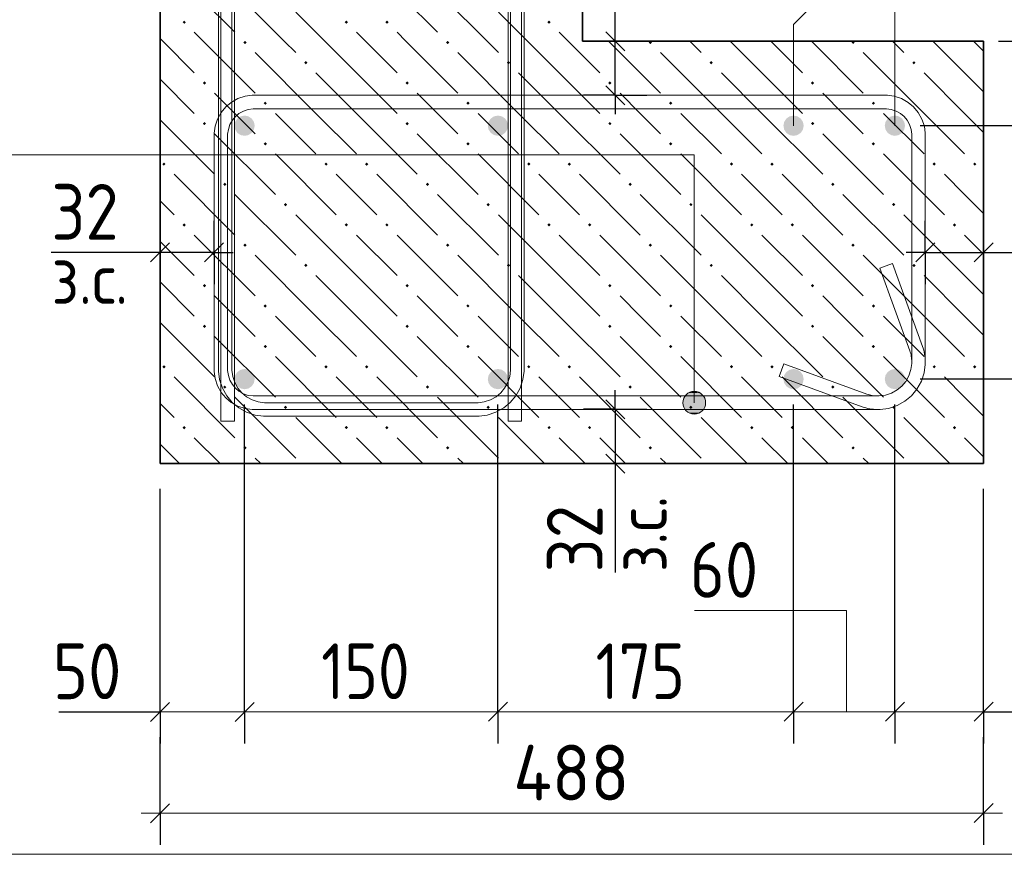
# Model space of a CAD drawing. Header units: millimetres. Extents: x 0 to 42000, y 0 to 29700.
# Tile 3 of 21: x 5342 to 9228, y 6000 to 9294. Entities that reach past the tile are written whole.
import ezdxf

# ---------------------------------------------------------------- set-up
doc = ezdxf.new("R2010")
doc.units = ezdxf.units.MM
doc.linetypes.add('______5', pattern=[1100, 800, -100, 100, -100])
for name, color, linetype, lineweight in [('Standard', 7, 'Continuous', 25), ('ЖБ Стена верхний уровень', 7, 'Continuous', 35), ('Позиционная метка линия выноска', 7, 'Continuous', 13), ('Примечания', 7, 'Continuous', 13), ('Размерная линия_ общее', 7, 'Continuous', 13), ('Стена обрамление П-обр.', 7, 'Continuous', 35), ('Стена фоновая арматура У1', 7, 'Continuous', 18), ('Стена фоновая арматура Х1', 7, 'Continuous', 35)]:
    doc.layers.add(name, color=color, linetype=linetype, lineweight=lineweight)
doc.layers.add('Оси', color=7, linetype='______5')
doc.layers.add('Размерная выноска', color=7, linetype='Continuous')
doc.layers.add('Стена Хомут', color=7, linetype='Continuous', lineweight=25, true_color=0x6e3c1e)
doc.styles.add('ISOCPEUR', font='txt')

msp = doc.modelspace()

# ---------------------------------------------------------------- hatches: boundary and pattern name
at = {"linetype": 'Continuous', "lineweight": 13, "transparency": 33554687}
for points in [[(8836.6, 8875.3), (8833.5, 8890.6), (8824.9, 8903.6), (8811.9, 8912.3), (8796.6, 8915.3), (8781.3, 8912.3), (8768.3, 8903.6), (8759.6, 8890.6), (8756.6, 8875.3), (8759.6, 8860), (8768.3, 8847), (8781.3, 8838.4), (8796.6, 8835.3), (8811.9, 8838.4), (8824.9, 8847), (8833.5, 8860)], [(8836.6, 7875.4), (8833.5, 7890.7), (8824.9, 7903.7), (8811.9, 7912.3), (8796.6, 7915.4), (8781.3, 7912.3), (8768.3, 7903.7), (8759.6, 7890.7), (8756.6, 7875.4), (8759.6, 7860.1), (8768.3, 7847.1), (8781.3, 7838.4), (8796.6, 7835.4), (8811.9, 7838.4), (8824.9, 7847.1), (8833.5, 7860.1)]]:
    msp.add_hatch(color=7, dxfattribs=at).paths.add_polyline_path(points)
at = {"layer": 'ЖБ Стена верхний уровень', "linetype": 'Continuous', "lineweight": 18, "transparency": 33554687}
for points in [[(5985.2, 9283.9), (5991.7, 9290.4), (5998.2, 9283.9), (5991.7, 9277.4)], [(6625.2, 9283.9), (6631.7, 9290.4), (6638.2, 9283.9), (6631.7, 9277.4)], [(6785.2, 9283.9), (6791.7, 9290.4), (6798.2, 9283.9), (6791.7, 9277.4)], [(7425.2, 9283.9), (7431.7, 9290.4), (7438.2, 9283.9), (7431.7, 9277.4)], [(6230, 9208.7), (6231.7, 9210.4), (6233.4, 9208.7)], [(7030, 9208.7), (7031.7, 9210.4), (7033.4, 9208.7)], [(6225.2, 9203.9), (6230, 9208.7), (6233.4, 9208.7), (6238.2, 9203.9), (6231.7, 9197.4)], [(7025.2, 9203.9), (7030, 9208.7), (7033.4, 9208.7), (7038.2, 9203.9), (7031.7, 9197.4)], [(7825.2, 9203.9), (7830, 9208.7), (7833.4, 9208.7), (7838.2, 9203.9), (7831.7, 9197.4)], [(8625.2, 9203.9), (8630, 9208.7), (8633.4, 9208.7), (8638.2, 9203.9), (8631.7, 9197.4)], [(6465.2, 9123.9), (6471.7, 9130.4), (6478.2, 9123.9), (6471.7, 9117.4)], [(7265.2, 9123.9), (7271.7, 9130.4), (7278.2, 9123.9), (7271.7, 9117.4)], [(8065.2, 9123.9), (8071.7, 9130.4), (8078.2, 9123.9), (8071.7, 9117.4)], [(8865.2, 9123.9), (8871.7, 9130.4), (8878.2, 9123.9), (8871.7, 9117.4)], [(6065.2, 9043.9), (6071.7, 9050.4), (6078.2, 9043.9), (6071.7, 9037.4)], [(6865.2, 9043.9), (6871.7, 9050.4), (6878.2, 9043.9), (6871.7, 9037.4)], [(7665.2, 9043.9), (7671.7, 9050.4), (7678.2, 9043.9), (7671.7, 9037.4)], [(8465.2, 9043.9), (8471.7, 9050.4), (8478.2, 9043.9), (8471.7, 9037.4)], [(6305.2, 8963.9), (6311.7, 8970.4), (6318.2, 8963.9), (6311.7, 8957.4)], [(7105.2, 8963.9), (7111.7, 8970.4), (7118.2, 8963.9), (7111.7, 8957.4)], [(7905.2, 8963.9), (7911.7, 8970.4), (7918.2, 8963.9), (7911.7, 8957.4)], [(8705.2, 8963.9), (8711.7, 8970.4), (8718.2, 8963.9), (8711.7, 8957.4)], [(6065.2, 8883.9), (6071.7, 8890.4), (6078.2, 8883.9), (6071.7, 8877.4)], [(6865.2, 8883.9), (6871.7, 8890.4), (6878.2, 8883.9), (6871.7, 8877.4)], [(7665.2, 8883.9), (7671.7, 8890.4), (7678.2, 8883.9), (7671.7, 8877.4)], [(8465.2, 8883.9), (8471.7, 8890.4), (8478.2, 8883.9), (8471.7, 8877.4)], [(6305.2, 8803.9), (6311.7, 8810.4), (6318.2, 8803.9), (6311.7, 8797.4)], [(7105.2, 8803.9), (7111.7, 8810.4), (7118.2, 8803.9), (7111.7, 8797.4)], [(7905.2, 8803.9), (7911.7, 8810.4), (7918.2, 8803.9), (7911.7, 8797.4)], [(8705.2, 8803.9), (8711.7, 8810.4), (8718.2, 8803.9), (8711.7, 8797.4)], [(5905.2, 8723.9), (5911.7, 8730.4), (5918.2, 8723.9), (5911.7, 8717.4)], [(6545.2, 8723.9), (6551.7, 8730.4), (6558.2, 8723.9), (6551.7, 8717.4)], [(6705.2, 8723.9), (6711.7, 8730.4), (6718.2, 8723.9), (6711.7, 8717.4)], [(7345.2, 8723.9), (7351.7, 8730.4), (7358.2, 8723.9), (7351.7, 8717.4)], [(7505.2, 8723.9), (7511.7, 8730.4), (7518.2, 8723.9), (7511.7, 8717.4)], [(8145.2, 8723.9), (8151.7, 8730.4), (8158.2, 8723.9), (8151.7, 8717.4)], [(8305.2, 8723.9), (8311.7, 8730.4), (8318.2, 8723.9), (8311.7, 8717.4)], [(8945.2, 8723.9), (8951.7, 8730.4), (8958.2, 8723.9), (8951.7, 8717.4)], [(9105.2, 8723.9), (9111.7, 8730.4), (9118.2, 8723.9), (9111.7, 8717.4)], [(6145.2, 8643.9), (6151.7, 8650.4), (6158.2, 8643.9), (6151.7, 8637.4)], [(6945.2, 8643.9), (6951.7, 8650.4), (6958.2, 8643.9), (6951.7, 8637.4)], [(7745.2, 8643.9), (7751.7, 8650.4), (7758.2, 8643.9), (7751.7, 8637.4)], [(8545.2, 8643.9), (8551.7, 8650.4), (8558.2, 8643.9), (8551.7, 8637.4)], [(6385.2, 8563.9), (6391.7, 8570.4), (6398.2, 8563.9), (6391.7, 8557.4)], [(7185.2, 8563.9), (7191.7, 8570.4), (7198.2, 8563.9), (7191.7, 8557.4)], [(7985.2, 8563.9), (7991.7, 8570.4), (7998.2, 8563.9), (7991.7, 8557.4)], [(8785.2, 8563.9), (8791.7, 8570.4), (8798.2, 8563.9), (8791.7, 8557.4)], [(5985.2, 8483.9), (5991.7, 8490.4), (5998.2, 8483.9), (5991.7, 8477.4)], [(6625.2, 8483.9), (6631.7, 8490.4), (6638.2, 8483.9), (6631.7, 8477.4)], [(6785.2, 8483.9), (6791.7, 8490.4), (6798.2, 8483.9), (6791.7, 8477.4)], [(7425.2, 8483.9), (7431.7, 8490.4), (7438.2, 8483.9), (7431.7, 8477.4)], [(7585.2, 8483.9), (7591.7, 8490.4), (7598.2, 8483.9), (7591.7, 8477.4)], [(8225.2, 8483.9), (8231.7, 8490.4), (8238.2, 8483.9), (8231.7, 8477.4)], [(8385.2, 8483.9), (8391.7, 8490.4), (8398.2, 8483.9), (8391.7, 8477.4)], [(9025.2, 8483.9), (9031.7, 8490.4), (9038.2, 8483.9), (9031.7, 8477.4)], [(6225.2, 8403.9), (6231.7, 8410.4), (6238.2, 8403.9), (6231.7, 8397.4)], [(7025.2, 8403.9), (7031.7, 8410.4), (7038.2, 8403.9), (7031.7, 8397.4)], [(7825.2, 8403.9), (7831.7, 8410.4), (7838.2, 8403.9), (7831.7, 8397.4)], [(8625.2, 8403.9), (8631.7, 8410.4), (8638.2, 8403.9), (8631.7, 8397.4)], [(6465.2, 8323.9), (6471.7, 8330.4), (6478.2, 8323.9), (6471.7, 8317.4)], [(7265.2, 8323.9), (7271.7, 8330.4), (7278.2, 8323.9), (7271.7, 8317.4)], [(8065.2, 8323.9), (8071.7, 8330.4), (8078.2, 8323.9), (8071.7, 8317.4)], [(8865.2, 8323.9), (8871.7, 8330.4), (8878.2, 8323.9), (8871.7, 8317.4)], [(6065.2, 8243.9), (6071.7, 8250.4), (6078.2, 8243.9), (6071.7, 8237.4)], [(6865.2, 8243.9), (6871.7, 8250.4), (6878.2, 8243.9), (6871.7, 8237.4)], [(7665.2, 8243.9), (7671.7, 8250.4), (7678.2, 8243.9), (7671.7, 8237.4)], [(8465.2, 8243.9), (8471.7, 8250.4), (8478.2, 8243.9), (8471.7, 8237.4)], [(6305.2, 8163.9), (6311.7, 8170.4), (6318.2, 8163.9), (6311.7, 8157.4)], [(7105.2, 8163.9), (7111.7, 8170.4), (7118.2, 8163.9), (7111.7, 8157.4)], [(7905.2, 8163.9), (7911.7, 8170.4), (7918.2, 8163.9), (7911.7, 8157.4)], [(8705.2, 8163.9), (8711.7, 8170.4), (8718.2, 8163.9), (8711.7, 8157.4)], [(6065.2, 8083.9), (6071.7, 8090.4), (6078.2, 8083.9), (6071.7, 8077.4)], [(6865.2, 8083.9), (6871.7, 8090.4), (6878.2, 8083.9), (6871.7, 8077.4)], [(7665.2, 8083.9), (7671.7, 8090.4), (7678.2, 8083.9), (7671.7, 8077.4)], [(8465.2, 8083.9), (8471.7, 8090.4), (8478.2, 8083.9), (8471.7, 8077.4)], [(6305.2, 8003.9), (6311.7, 8010.4), (6318.2, 8003.9), (6311.7, 7997.4)], [(7105.2, 8003.9), (7111.7, 8010.4), (7118.2, 8003.9), (7111.7, 7997.4)], [(7905.2, 8003.9), (7911.7, 8010.4), (7918.2, 8003.9), (7911.7, 7997.4)], [(8705.2, 8003.9), (8711.7, 8010.4), (8718.2, 8003.9), (8711.7, 7997.4)], [(5905.2, 7923.9), (5911.7, 7930.4), (5918.2, 7923.9), (5911.7, 7917.4)], [(6545.2, 7923.9), (6551.7, 7930.4), (6558.2, 7923.9), (6551.7, 7917.4)], [(6705.2, 7923.9), (6711.7, 7930.4), (6718.2, 7923.9), (6711.7, 7917.4)], [(7345.2, 7923.9), (7351.7, 7930.4), (7358.2, 7923.9), (7351.7, 7917.4)], [(7505.2, 7923.9), (7511.7, 7930.4), (7518.2, 7923.9), (7511.7, 7917.4)], [(8145.2, 7923.9), (8151.7, 7930.4), (8158.2, 7923.9), (8151.7, 7917.4)], [(8305.2, 7923.9), (8311.7, 7930.4), (8318.2, 7923.9), (8311.7, 7917.4)], [(8945.2, 7923.9), (8951.7, 7930.4), (8958.2, 7923.9), (8951.7, 7917.4)], [(9105.2, 7923.9), (9111.7, 7930.4), (9118.2, 7923.9), (9111.7, 7917.4)], [(6145.2, 7843.9), (6151.7, 7850.4), (6158.2, 7843.9), (6151.7, 7837.4)], [(6945.2, 7843.9), (6951.7, 7850.4), (6958.2, 7843.9), (6951.7, 7837.4)], [(7745.2, 7843.9), (7751.7, 7850.4), (7758.2, 7843.9), (7751.7, 7837.4)], [(8545.2, 7843.9), (8551.7, 7850.4), (8558.2, 7843.9), (8551.7, 7837.4)], [(6385.2, 7763.9), (6391.7, 7770.4), (6398.2, 7763.9), (6391.7, 7757.4)], [(7185.2, 7763.9), (7191.7, 7770.4), (7198.2, 7763.9), (7191.7, 7757.4)], [(7985.2, 7763.9), (7991.7, 7770.4), (7998.2, 7763.9), (7991.7, 7757.4)], [(8785.2, 7763.9), (8791.7, 7770.4), (8798.2, 7763.9), (8791.7, 7757.4)], [(5985.2, 7683.9), (5991.7, 7690.4), (5998.2, 7683.9), (5991.7, 7677.4)], [(6625.2, 7683.9), (6631.7, 7690.4), (6638.2, 7683.9), (6631.7, 7677.4)], [(6785.2, 7683.9), (6791.7, 7690.4), (6798.2, 7683.9), (6791.7, 7677.4)], [(7425.2, 7683.9), (7431.7, 7690.4), (7438.2, 7683.9), (7431.7, 7677.4)], [(7585.2, 7683.9), (7591.7, 7690.4), (7598.2, 7683.9), (7591.7, 7677.4)], [(8225.2, 7683.9), (8231.7, 7690.4), (8238.2, 7683.9), (8231.7, 7677.4)], [(8385.2, 7683.9), (8391.7, 7690.4), (8398.2, 7683.9), (8391.7, 7677.4)], [(9025.2, 7683.9), (9031.7, 7690.4), (9038.2, 7683.9), (9031.7, 7677.4)], [(6225.2, 7603.9), (6231.7, 7610.4), (6238.2, 7603.9), (6231.7, 7597.4)], [(7025.2, 7603.9), (7031.7, 7610.4), (7038.2, 7603.9), (7031.7, 7597.4)], [(7825.2, 7603.9), (7831.7, 7610.4), (7838.2, 7603.9), (7831.7, 7597.4)], [(8625.2, 7603.9), (8631.7, 7610.4), (8638.2, 7603.9), (8631.7, 7597.4)]]:
    msp.add_hatch(color=7, dxfattribs=at).paths.add_polyline_path(points, flags=16)
at = {"layer": 'Позиционная метка линия выноска', "linetype": 'Continuous', "lineweight": 13, "transparency": 33554687}
for points in [[(8027.1, 7820.7), (7982.1, 7820.7), (7965.9, 7804.5)], [(8027.1, 7820.7), (7965.9, 7804.5), (8043.3, 7804.5)], [(7982.1, 7820.7), (8027.1, 7820.7), (8004.6, 7827)], [(8043.3, 7804.5), (7965.9, 7804.5), (7959.6, 7782)], [(8043.3, 7804.5), (7959.6, 7782), (8049.6, 7782)], [(8049.6, 7782), (7959.6, 7782), (7965.9, 7759.5)], [(8049.6, 7782), (7965.9, 7759.5), (8043.3, 7759.5)], [(8043.3, 7759.5), (7965.9, 7759.5), (7982.1, 7743.3)], [(8043.3, 7759.5), (7982.1, 7743.3), (8027.1, 7743.3)], [(8027.1, 7743.3), (7982.1, 7743.3), (8004.6, 7737)]]:
    msp.add_hatch(color=7, dxfattribs=at).paths.add_polyline_path(points)
at = {"layer": 'Стена фоновая арматура Х1', "linetype": 'Continuous', "lineweight": 18, "transparency": 33554687}
for points in [[(6269.9, 8875.4), (6266.9, 8890.7), (6258.2, 8903.6), (6245.2, 8912.3), (6229.9, 8915.4), (6214.6, 8912.3), (6201.6, 8903.6), (6193, 8890.7), (6189.9, 8875.4), (6193, 8860), (6201.6, 8847.1), (6214.6, 8838.4), (6229.9, 8835.4), (6245.2, 8838.4), (6258.2, 8847.1), (6266.9, 8860)], [(7269.9, 8875.4), (7266.9, 8890.7), (7258.2, 8903.6), (7245.2, 8912.3), (7229.9, 8915.4), (7214.6, 8912.3), (7201.6, 8903.6), (7193, 8890.7), (7189.9, 8875.4), (7193, 8860), (7201.6, 8847.1), (7214.6, 8838.4), (7229.9, 8835.4), (7245.2, 8838.4), (7258.2, 8847.1), (7266.9, 8860)], [(8436.6, 8875.3), (8433.5, 8890.6), (8424.9, 8903.6), (8411.9, 8912.3), (8396.6, 8915.3), (8381.3, 8912.3), (8368.3, 8903.6), (8359.6, 8890.6), (8356.6, 8875.3), (8359.6, 8860), (8368.3, 8847), (8381.3, 8838.4), (8396.6, 8835.3), (8411.9, 8838.4), (8424.9, 8847), (8433.5, 8860)], [(6269.9, 7875.4), (6266.9, 7890.7), (6258.2, 7903.6), (6245.2, 7912.3), (6229.9, 7915.4), (6214.6, 7912.3), (6201.6, 7903.6), (6193, 7890.7), (6189.9, 7875.4), (6193, 7860), (6201.6, 7847.1), (6214.6, 7838.4), (6229.9, 7835.4), (6245.2, 7838.4), (6258.2, 7847.1), (6266.9, 7860)], [(7269.9, 7875.4), (7266.9, 7890.7), (7258.2, 7903.6), (7245.2, 7912.3), (7229.9, 7915.4), (7214.6, 7912.3), (7201.6, 7903.6), (7193, 7890.7), (7189.9, 7875.4), (7193, 7860), (7201.6, 7847.1), (7214.6, 7838.4), (7229.9, 7835.4), (7245.2, 7838.4), (7258.2, 7847.1), (7266.9, 7860)], [(8436.6, 7875.3), (8433.5, 7890.6), (8424.9, 7903.6), (8411.9, 7912.3), (8396.6, 7915.3), (8381.3, 7912.3), (8368.3, 7903.6), (8359.6, 7890.6), (8356.6, 7875.3), (8359.6, 7860), (8368.3, 7847), (8381.3, 7838.4), (8396.6, 7835.3), (8411.9, 7838.4), (8424.9, 7847), (8433.5, 7860)], [(8436.6, 7875.3), (8433.5, 7890.6), (8424.9, 7903.6), (8411.9, 7912.3), (8396.6, 7915.3), (8381.3, 7912.3), (8368.3, 7903.6), (8359.6, 7890.6), (8356.6, 7875.3), (8359.6, 7860), (8368.3, 7847), (8381.3, 7838.4), (8396.6, 7835.3), (8411.9, 7838.4), (8424.9, 7847), (8433.5, 7860)]]:
    msp.add_hatch(color=7, dxfattribs=at).paths.add_polyline_path(points)

# ---------------------------------------------------------------- linework, layer by layer
at = {"layer": 'Standard', "color": 7, "linetype": 'Continuous', "lineweight": -3, "transparency": 33554687}
for p, q in [((7693, 9208.7), (7693, 9283.7)), ((7693, 9208.7), (7568, 9208.7)), ((7693, 9208.7), (7818, 9208.7)), ((7693, 8995.3), (7693, 9208.7)), ((7693, 8995.3), (7568, 8995.3)), ((7693, 8995.3), (7818, 8995.3)), ((7693, 8995.3), (7693, 8920.3)), ((5896.6, 8375.4), (5896.6, 8500.3)), ((6109.9, 8375.4), (6109.9, 8500.3)), ((8916.6, 8375.4), (8916.6, 8500.3)), ((9146.6, 8375.4), (9146.6, 8500.3)), ((5896.6, 8375.4), (5821.6, 8375.4)), ((5896.6, 8375.4), (5896.6, 8250.4)), ((6109.9, 8375.4), (5896.6, 8375.4)), ((6109.9, 8375.4), (6109.9, 8250.4)), ((6109.9, 8375.4), (6184.9, 8375.4)), ((8916.6, 8375.4), (8841.6, 8375.4)), ((8916.6, 8375.4), (8916.6, 8250.4)), ((8916.6, 8375.4), (9146.6, 8375.4)), ((9146.6, 8375.4), (9146.6, 8250.4)), ((9146.6, 8375.4), (9221.6, 8375.4)), ((7693, 7756.1), (7693, 7831.1)), ((7693, 7756.1), (7568, 7756.1)), ((7693, 7756.1), (7818, 7756.1)), ((7693, 7756.1), (7693, 7542)), ((7693, 7542), (7568, 7542)), ((7693, 7542), (7818, 7542)), ((7693, 7542), (7693, 7467))]:
    msp.add_line(p, q, dxfattribs=at)
at = {"layer": 'Standard', "color": 7, "linetype": 'Continuous', "lineweight": 25, "transparency": 33554687}
for p, q in [((7730.5, 9171.2), (7655.5, 9246.2)), ((7730.5, 8957.8), (7655.5, 9032.9)), ((5934.1, 8412.9), (5859.1, 8337.9)), ((6147.4, 8412.9), (6072.4, 8337.9)), ((8879.1, 8337.9), (8954.1, 8412.9)), ((9109.1, 8337.9), (9184.1, 8412.9)), ((7655.5, 7793.6), (7730.5, 7718.6)), ((7655.5, 7579.5), (7730.5, 7504.5))]:
    msp.add_line(p, q, dxfattribs=at)
at = {"layer": 'Standard', "color": 7, "linetype": 'Continuous', "lineweight": 13, "transparency": 33554687}
msp.add_lwpolyline([(41500, 29200), (2000, 29200), (2000, 6000), (41500, 6000), (41500, 29200)], dxfattribs=at)
at = {"layer": 'ЖБ Стена верхний уровень', "color": 7, "linetype": 'Continuous', "lineweight": 35, "transparency": 33554687}
for p, q in [((5896.6, 13241), (5896.6, 9208.7)), ((7563.2, 9208.7), (7563.2, 13241)), ((5896.6, 9208.7), (5896.6, 7542)), ((9146.6, 9208.7), (7563.2, 9208.7)), ((5896.6, 7542), (9146.6, 7542))]:
    msp.add_line(p, q, dxfattribs=at)
at = {"layer": 'ЖБ Стена верхний уровень', "color": 9, "linetype": 'Continuous', "lineweight": 18, "true_color": 0xc7c7c7, "transparency": 33554687}
for p, q in [((5951.7, 9483.9), (6191.7, 9243.9)), ((6751.7, 9483.9), (6991.7, 9243.9)), ((6191.7, 9403.9), (6386.9, 9208.7)), ((6991.7, 9403.9), (7186.9, 9208.7)), ((6546.9, 9208.7), (6431.7, 9323.9)), ((7346.9, 9208.7), (7231.7, 9323.9)), ((5896.6, 9219), (5906.9, 9208.7)), ((6031.7, 9243.9), (6066.9, 9208.7)), ((6671.7, 9243.9), (6706.9, 9208.7)), ((6831.7, 9243.9), (6866.9, 9208.7)), ((7471.7, 9243.9), (7506.9, 9208.7)), ((5906.9, 9208.7), (6031.7, 9083.9)), ((6066.9, 9208.7), (6271.7, 9003.9)), ((6386.9, 9208.7), (6431.7, 9163.9)), ((6671.7, 9083.9), (6546.9, 9208.7)), ((6706.9, 9208.7), (6831.7, 9083.9)), ((6866.9, 9208.7), (7071.7, 9003.9)), ((7186.9, 9208.7), (7231.7, 9163.9)), ((7471.7, 9083.9), (7346.9, 9208.7)), ((7506.9, 9208.7), (7631.7, 9083.9)), ((7666.9, 9208.7), (7871.7, 9003.9)), ((7986.9, 9208.7), (8031.7, 9163.9)), ((8271.7, 9083.9), (8146.9, 9208.7)), ((8306.9, 9208.7), (8431.7, 9083.9)), ((8466.9, 9208.7), (8671.7, 9003.9)), ((8786.9, 9208.7), (8831.7, 9163.9)), ((9071.7, 9083.9), (8946.9, 9208.7)), ((9106.9, 9208.7), (9146.6, 9169)), ((6511.7, 8923.9), (6271.7, 9163.9)), ((7311.7, 8923.9), (7071.7, 9163.9)), ((8111.7, 8923.9), (7871.7, 9163.9)), ((8911.7, 8923.9), (8671.7, 9163.9)), ((5896.6, 9059), (6031.7, 8923.9)), ((6511.7, 9083.9), (6671.7, 8923.9)), ((6671.7, 9083.9), (6831.7, 8923.9)), ((7311.7, 9083.9), (7471.7, 8923.9)), ((7471.7, 9083.9), (7631.7, 8923.9)), ((8111.7, 9083.9), (8271.7, 8923.9)), ((8271.7, 9083.9), (8431.7, 8923.9)), ((8911.7, 9083.9), (9071.7, 8923.9)), ((9071.7, 9083.9), (9146.6, 9009)), ((6191.7, 8923.9), (6111.7, 9003.9)), ((6991.7, 8923.9), (6911.7, 9003.9)), ((7791.7, 8923.9), (7711.7, 9003.9)), ((8591.7, 8923.9), (8511.7, 9003.9)), ((5896.6, 8899), (6111.7, 8683.9)), ((6271.7, 8843.9), (6191.7, 8923.9)), ((6351.7, 8923.9), (6511.7, 8763.9)), ((6511.7, 8923.9), (6671.7, 8763.9)), ((6671.7, 8923.9), (6911.7, 8683.9)), ((7071.7, 8843.9), (6991.7, 8923.9)), ((7151.7, 8923.9), (7311.7, 8763.9)), ((7311.7, 8923.9), (7471.7, 8763.9)), ((7471.7, 8923.9), (7711.7, 8683.9)), ((7871.7, 8843.9), (7791.7, 8923.9)), ((7951.7, 8923.9), (8111.7, 8763.9)), ((8111.7, 8923.9), (8271.7, 8763.9)), ((8271.7, 8923.9), (8511.7, 8683.9)), ((8671.7, 8843.9), (8591.7, 8923.9)), ((8751.7, 8923.9), (8911.7, 8763.9)), ((8911.7, 8923.9), (9071.7, 8763.9)), ((9071.7, 8923.9), (9146.6, 8849)), ((6111.7, 8843.9), (6351.7, 8603.9)), ((6911.7, 8843.9), (7151.7, 8603.9)), ((7711.7, 8843.9), (7951.7, 8603.9)), ((8511.7, 8843.9), (8751.7, 8603.9)), ((6351.7, 8763.9), (6591.7, 8523.9)), ((7151.7, 8763.9), (7391.7, 8523.9)), ((7951.7, 8763.9), (8191.7, 8523.9)), ((8751.7, 8763.9), (8991.7, 8523.9)), ((5951.7, 8683.9), (6191.7, 8443.9)), ((6671.7, 8603.9), (6591.7, 8683.9)), ((6751.7, 8683.9), (6991.7, 8443.9)), ((7471.7, 8603.9), (7391.7, 8683.9)), ((7551.7, 8683.9), (7791.7, 8443.9)), ((8271.7, 8603.9), (8191.7, 8683.9)), ((8351.7, 8683.9), (8591.7, 8443.9)), ((9071.7, 8603.9), (8991.7, 8683.9)), ((6191.7, 8603.9), (6431.7, 8363.9)), ((6751.7, 8523.9), (6671.7, 8603.9)), ((6991.7, 8603.9), (7231.7, 8363.9)), ((7551.7, 8523.9), (7471.7, 8603.9)), ((7791.7, 8603.9), (8031.7, 8363.9)), ((8351.7, 8523.9), (8271.7, 8603.9)), ((8591.7, 8603.9), (8831.7, 8363.9)), ((9146.6, 8529), (9071.7, 8603.9)), ((5951.7, 8523.9), (5896.6, 8579)), ((6671.7, 8283.9), (6431.7, 8523.9)), ((7471.7, 8283.9), (7231.7, 8523.9)), ((8271.7, 8283.9), (8031.7, 8523.9)), ((9071.7, 8283.9), (8831.7, 8523.9)), ((6031.7, 8443.9), (6271.7, 8203.9)), ((6671.7, 8443.9), (6831.7, 8283.9)), ((6831.7, 8443.9), (7071.7, 8203.9)), ((7471.7, 8443.9), (7631.7, 8283.9)), ((7631.7, 8443.9), (7871.7, 8203.9)), ((8271.7, 8443.9), (8431.7, 8283.9)), ((8431.7, 8443.9), (8671.7, 8203.9)), ((9071.7, 8443.9), (9146.6, 8369)), ((5896.6, 8419), (6031.7, 8283.9)), ((6511.7, 8123.9), (6271.7, 8363.9)), ((7311.7, 8123.9), (7071.7, 8363.9)), ((8111.7, 8123.9), (7871.7, 8363.9)), ((8911.7, 8123.9), (8671.7, 8363.9)), ((6511.7, 8283.9), (6671.7, 8123.9)), ((6671.7, 8283.9), (6831.7, 8123.9)), ((7311.7, 8283.9), (7471.7, 8123.9)), ((7471.7, 8283.9), (7631.7, 8123.9)), ((8111.7, 8283.9), (8271.7, 8123.9)), ((8271.7, 8283.9), (8431.7, 8123.9)), ((8911.7, 8283.9), (9071.7, 8123.9)), ((9071.7, 8283.9), (9146.6, 8209)), ((5896.6, 8259), (6031.7, 8123.9)), ((6191.7, 8123.9), (6111.7, 8203.9)), ((6991.7, 8123.9), (6911.7, 8203.9)), ((7791.7, 8123.9), (7711.7, 8203.9)), ((8591.7, 8123.9), (8511.7, 8203.9)), ((6271.7, 8043.9), (6191.7, 8123.9)), ((6351.7, 8123.9), (6511.7, 7963.9)), ((6511.7, 8123.9), (6671.7, 7963.9)), ((6671.7, 8123.9), (6911.7, 7883.9)), ((7071.7, 8043.9), (6991.7, 8123.9)), ((7151.7, 8123.9), (7311.7, 7963.9)), ((7311.7, 8123.9), (7471.7, 7963.9)), ((7471.7, 8123.9), (7711.7, 7883.9)), ((7871.7, 8043.9), (7791.7, 8123.9)), ((7951.7, 8123.9), (8111.7, 7963.9)), ((8111.7, 8123.9), (8271.7, 7963.9)), ((8271.7, 8123.9), (8511.7, 7883.9)), ((8671.7, 8043.9), (8591.7, 8123.9)), ((8751.7, 8123.9), (8911.7, 7963.9)), ((8911.7, 8123.9), (9071.7, 7963.9)), ((9071.7, 8123.9), (9146.6, 8049)), ((5896.6, 8099), (6111.7, 7883.9)), ((6111.7, 8043.9), (6351.7, 7803.9)), ((6911.7, 8043.9), (7151.7, 7803.9)), ((7711.7, 8043.9), (7951.7, 7803.9)), ((8511.7, 8043.9), (8751.7, 7803.9)), ((6351.7, 7963.9), (6591.7, 7723.9)), ((7151.7, 7963.9), (7391.7, 7723.9)), ((7951.7, 7963.9), (8191.7, 7723.9)), ((8751.7, 7963.9), (8991.7, 7723.9)), ((5951.7, 7883.9), (6191.7, 7643.9)), ((6671.7, 7803.9), (6591.7, 7883.9)), ((6751.7, 7883.9), (6991.7, 7643.9)), ((7471.7, 7803.9), (7391.7, 7883.9)), ((7551.7, 7883.9), (7791.7, 7643.9)), ((8271.7, 7803.9), (8191.7, 7883.9)), ((8351.7, 7883.9), (8591.7, 7643.9)), ((9071.7, 7803.9), (8991.7, 7883.9)), ((5951.7, 7723.9), (5896.6, 7779)), ((6191.7, 7803.9), (6431.7, 7563.9)), ((6751.7, 7723.9), (6671.7, 7803.9)), ((6991.7, 7803.9), (7231.7, 7563.9)), ((7551.7, 7723.9), (7471.7, 7803.9)), ((7791.7, 7803.9), (8031.7, 7563.9)), ((8351.7, 7723.9), (8271.7, 7803.9)), ((8591.7, 7803.9), (8831.7, 7563.9)), ((9146.6, 7729), (9071.7, 7803.9)), ((6613.6, 7542), (6431.7, 7723.9)), ((7413.6, 7542), (7231.7, 7723.9)), ((8213.6, 7542), (8031.7, 7723.9)), ((9013.6, 7542), (8831.7, 7723.9)), ((5896.6, 7619), (5973.6, 7542)), ((6031.7, 7643.9), (6133.6, 7542)), ((6671.7, 7643.9), (6773.6, 7542)), ((6831.7, 7643.9), (6933.6, 7542)), ((7471.7, 7643.9), (7573.6, 7542)), ((7631.7, 7643.9), (7733.6, 7542)), ((8271.7, 7643.9), (8373.6, 7542)), ((8431.7, 7643.9), (8533.6, 7542)), ((9071.7, 7643.9), (9146.6, 7569)), ((6293.6, 7542), (6271.7, 7563.9)), ((7093.6, 7542), (7071.7, 7563.9)), ((7893.6, 7542), (7871.7, 7563.9)), ((8693.6, 7542), (8671.7, 7563.9))]:
    msp.add_line(p, q, dxfattribs=at)
at = {"layer": 'Оси', "color": 8, "linetype": '______5', "lineweight": -3, "transparency": 33554687}
msp.add_line((9205.7, 9208.7), (10616.8, 9208.7), dxfattribs=at)
at = {"layer": 'Позиционная метка линия выноска', "color": 7, "linetype": 'Continuous', "lineweight": 13, "transparency": 33554687}
for p, q in [((8004.6, 7827), (8004.6, 7827)), ((7959.6, 7782), (7959.6, 7782)), ((8049.6, 7782), (8049.6, 7782)), ((8004.6, 7737), (8004.6, 7737))]:
    msp.add_line(p, q, dxfattribs=at)
for points in [[(8796.6, 8875.3), (8796.6, 10042), (11476.6, 10042)], [(8396.6, 8875.3), (8396.6, 9275.3), (8796.6, 9675.3)], [(3148, 8760.5), (8004.6, 8760.5), (8004.6, 7782)]]:
    msp.add_lwpolyline(points, dxfattribs=at)
msp.add_circle((8004.6, 7782), 45, dxfattribs=at)
at = {"layer": 'Примечания', "color": 7, "linetype": 'Continuous', "lineweight": 35, "transparency": 33554687}
msp.add_line((9146.6, 9208.7), (9146.6, 7542), dxfattribs=at)
at = {"layer": 'Размерная выноска', "color": 7, "linetype": 'Continuous', "lineweight": -3, "transparency": 33554687}
for p, q in [((7693, 9208.7), (7693, 9638.9)), ((5896.6, 8375.4), (5466.3, 8375.4)), ((9146.6, 8375.4), (9576.8, 8375.4)), ((7693, 7542), (7693, 7111.8)), ((5496.7, 6562.2), (5896.7, 6562.2)), ((9146.7, 6562.6), (9546.7, 6562.6))]:
    msp.add_line(p, q, dxfattribs=at)
at = {"layer": 'Размерная выноска', "color": 7, "linetype": 'Continuous', "lineweight": 13, "transparency": 33554687}
msp.add_lwpolyline([(8605.4, 6562.5), (8605.4, 6962.5), (8005.4, 6962.5)], dxfattribs=at)
at = {"layer": 'Размерная линия_ общее', "color": 253, "linetype": 'Continuous', "lineweight": -3, "true_color": 0xa0a0a0, "transparency": 33554687}
for p, q in [((5896.7, 6562.2), (5896.7, 6687.2)), ((6230.1, 6562.2), (6230, 6687.2)), ((7230.1, 6562.4), (7230, 6687.4)), ((8396.7, 6562.5), (8396.7, 6687.5)), ((8796.7, 6562.5), (8796.7, 6687.5)), ((9146.7, 6562.6), (9146.7, 6687.6)), ((5896.7, 6562.2), (5896.7, 6437.2)), ((6230.1, 6562.2), (6230.1, 6437.2)), ((7230.1, 6562.4), (7230.1, 6437.4)), ((8396.7, 6562.5), (8396.8, 6437.5)), ((8796.7, 6562.5), (8796.8, 6437.6)), ((9146.7, 6562.6), (9146.7, 6437.6)), ((5896.7, 6162.2), (5896.7, 6462.2)), ((9146.7, 6162.6), (9146.7, 6462.6)), ((5896.7, 6162.2), (5896.7, 6287.2)), ((9146.7, 6162.6), (9146.7, 6287.6)), ((5896.7, 6162.2), (5896.7, 6037.2)), ((9146.7, 6162.6), (9146.7, 6037.6))]:
    msp.add_line(p, q, dxfattribs=at)
at = {"layer": 'Размерная линия_ общее', "color": 7, "linetype": 'Continuous', "lineweight": 25, "transparency": 33554687}
for p, q in [((5859.2, 6524.7), (5934.2, 6599.7)), ((6192.6, 6524.7), (6267.6, 6599.7)), ((7192.6, 6524.9), (7267.6, 6599.9)), ((8359.2, 6525), (8434.2, 6600)), ((8759.2, 6525), (8834.2, 6600.1)), ((9109.2, 6525.1), (9184.2, 6600.1)), ((5859.2, 6124.7), (5934.2, 6199.7)), ((9109.2, 6125.1), (9184.2, 6200.1))]:
    msp.add_line(p, q, dxfattribs=at)
at = {"layer": 'Размерная линия_ общее', "color": 7, "linetype": 'Continuous', "lineweight": 13, "transparency": 33554687}
for p, q in [((5896.7, 6562.2), (5821.7, 6562.2)), ((5896.7, 6562.2), (6230.1, 6562.2)), ((6230.1, 6562.2), (7230.1, 6562.4)), ((7230.1, 6562.4), (8396.7, 6562.5)), ((8396.7, 6562.5), (8796.7, 6562.5)), ((8796.7, 6562.5), (9146.7, 6562.6)), ((9146.7, 6562.6), (9221.7, 6562.6)), ((5896.7, 6162.2), (5821.7, 6162.2)), ((5896.7, 6162.2), (9146.7, 6162.6)), ((9146.7, 6162.6), (9221.7, 6162.6))]:
    msp.add_line(p, q, dxfattribs=at)
at = {"layer": 'Размерная линия_ общее', "color": 253, "linetype": 'Continuous', "lineweight": -3, "true_color": 0xa0a0a0, "transparency": 33554687}
for points in [[(9950.1, 8875.3), (9933.1, 8875.3), (9933.1, 8875.3), (9933.1, 8875.3), (9933.1, 8875.3), (8896.6, 8875.3)], [(9950.1, 7875.4), (9933.1, 7875.4), (9933.1, 7875.4), (8896.6, 7875.4)], [(6230.1, 6562.2), (6230.1, 6579.2), (6230.1, 6579.2), (6230.1, 6579.3), (6230.1, 6579.3), (6230.1, 6579.3), (6230.1, 6579.3), (6230, 6704.9), (6230, 6704.9), (6229.9, 7775.4)], [(7230.1, 6562.4), (7230.1, 6579.4), (7230.1, 6579.4), (7230.1, 6579.4), (7230.1, 6579.4), (7230, 6864.2), (7230, 6864.2), (7229.9, 7775.4)], [(8396.7, 6562.5), (8396.7, 6579.5), (8396.7, 6579.5), (8396.6, 7775.3)], [(8796.7, 6562.5), (8796.7, 6579.5), (8796.7, 6579.5), (8796.6, 7775.4)], [(5896.7, 6562.2), (5896.7, 6579.2), (5896.7, 6579.2), (5896.7, 6579.2), (5896.7, 6579.2), (5896.7, 6579.2), (5896.7, 6579.2), (5896.7, 6651.9), (5896.7, 6651.9), (5896.6, 7442)], [(9146.7, 6562.6), (9146.7, 6579.6), (9146.7, 6579.6), (9146.6, 7442)]]:
    msp.add_lwpolyline(points, dxfattribs=at)
at = {"layer": 'Стена обрамление П-обр.', "color": 38, "linetype": 'Continuous', "lineweight": 13, "true_color": 0x5f1e0f, "transparency": 33554687}
for points in [[(7333.2, 11115.4), (7333.2, 7906.5), (7328.7, 7874), (7317.6, 7840.1), (7300.1, 7809), (7278.6, 7783.3), (7253, 7761.8), (7221.8, 7744.4), (7187.9, 7733.2), (7155.4, 7728.7), (6304.4, 7728.7), (6271.9, 7733.2), (6238, 7744.4), (6206.8, 7761.8), (6181.2, 7783.3), (6159.7, 7809), (6142.3, 7840.1), (6131.1, 7874), (6126.6, 7906.5), (6126.6, 11115.4)], [(6179.9, 11115.4), (6179.9, 7910.2), (6183.3, 7886.1), (6191.3, 7861.7), (6203.8, 7839.3), (6219, 7821.1), (6237.2, 7805.9), (6259.6, 7793.4), (6284, 7785.4), (6308.1, 7782), (7151.7, 7782), (7175.8, 7785.4), (7200.2, 7793.4), (7222.6, 7805.9), (7240.8, 7821.1), (7256, 7839.3), (7268.5, 7861.7), (7276.6, 7886.1), (7279.9, 7910.2), (7279.9, 11115.4)]]:
    msp.add_lwpolyline(points, dxfattribs=at)
at = {"layer": 'Стена фоновая арматура У1', "color": 7, "linetype": 'Continuous', "lineweight": 13, "transparency": 33554687}
for points in [[(6136.6, 7708.7), (6136.6, 13267.7), (6189.9, 13267.7), (6189.9, 7708.7), (6136.6, 7708.7)], [(7269.9, 7708.7), (7269.9, 13267.7), (7323.2, 13267.7), (7323.2, 7708.7), (7269.9, 7708.7)]]:
    msp.add_lwpolyline(points, dxfattribs=at)
at = {"layer": 'Стена Хомут', "color": 36, "linetype": 'Continuous', "lineweight": 13, "true_color": 0x6e3c1e, "transparency": 33554687}
msp.add_lwpolyline([(8358.6, 7935.3), (8685.4, 7816.3), (8690.7, 7814.6), (8696, 7813.1), (8701.4, 7811.8), (8706.8, 7810.7), (8712.2, 7809.9), (8717.7, 7809.3), (8723.1, 7808.9), (8728.8, 7808.7), (8735, 7808.7), (8759.1, 7812), (8783.6, 7820.1), (8805.9, 7832.6), (8824.1, 7847.8), (8839.3, 7866), (8851.8, 7888.4), (8859.9, 7912.8), (8863.2, 7936.9), (8863.2, 8841.9), (8860.6, 8860.8), (8854.3, 8879.8), (8844.5, 8897.3), (8832.7, 8911.5), (8818.5, 8923.3), (8801.1, 8933.1), (8782, 8939.4), (8763.1, 8942), (6263.4, 8942), (6244.5, 8939.4), (6225.4, 8933.1), (6207.9, 8923.3), (6193.8, 8911.5), (6181.9, 8897.3), (6172.2, 8879.8), (6165.9, 8860.8), (6163.2, 8841.9), (6163.2, 7908.8), (6165.9, 7889.9), (6172.2, 7870.8), (6181.9, 7853.4), (6193.8, 7839.2), (6207.9, 7827.4), (6225.4, 7817.6), (6244.5, 7811.3), (6263.4, 7808.7), (8735, 7808.7), (8759.1, 7812), (8783.6, 7820.1), (8805.9, 7832.6), (8824.1, 7847.8), (8839.3, 7866), (8851.8, 7888.4), (8859.9, 7912.8), (8863.2, 7936.9), (8863.2, 7943.1), (8863.1, 7948.8), (8862.7, 7954.3), (8862, 7959.7), (8861.2, 7965.2), (8860.2, 7970.6), (8858.9, 7975.9), (8857.3, 7981.2), (8855.6, 7986.6), (8736.6, 8313.4), (8786.7, 8331.6), (8906, 8004), (8908.3, 7996.9), (8910.5, 7989.5), (8912.3, 7982), (8913.7, 7974.4), (8914.9, 7966.8), (8915.8, 7959.2), (8916.3, 7951.5), (8916.6, 7944), (8916.6, 7933.2), (8912, 7900.7), (8900.9, 7866.8), (8883.4, 7835.6), (8862, 7809.9), (8836.3, 7788.5), (8805.1, 7771), (8771.3, 7759.9), (8738.7, 7755.4), (6259.7, 7755.4), (6232.4, 7759.2), (6203.8, 7768.6), (6177.6, 7783.3), (6155.9, 7801.4), (6137.8, 7823), (6123.1, 7849.3), (6113.7, 7877.8), (6109.9, 7905.1), (6109.9, 8845.6), (6113.7, 8872.9), (6123.1, 8901.4), (6137.8, 8927.7), (6155.9, 8949.3), (6177.6, 8967.4), (6203.8, 8982.1), (6232.4, 8991.5), (6259.7, 8995.3), (8766.8, 8995.3), (8794.1, 8991.5), (8822.7, 8982.1), (8848.9, 8967.4), (8870.6, 8949.3), (8888.7, 8927.7), (8903.4, 8901.4), (8912.8, 8872.9), (8916.6, 8845.6), (8916.6, 7933.2), (8912, 7900.7), (8900.9, 7866.8), (8883.4, 7835.6), (8862, 7809.9), (8836.3, 7788.5), (8805.1, 7771), (8771.3, 7759.9), (8738.7, 7755.4), (8727.9, 7755.4), (8720.4, 7755.6), (8712.7, 7756.1), (8705.1, 7757), (8697.5, 7758.2), (8690, 7759.7), (8682.5, 7761.5), (8675.1, 7763.6), (8667.9, 7765.9), (8340.3, 7885.2), (8358.6, 7935.3)], dxfattribs=at)

# ---------------------------------------------------------------- texts
at = {"layer": 'Standard', "color": 7, "linetype": 'Continuous', "lineweight": 25, "transparency": 33554687, "insert": (5467.4, 8425.3), "char_height": 220, "width": 403.94, "attachment_point": 7, "style": 'ISOCPEUR'}
msp.add_mtext('\\W0.87;32', dxfattribs=at)
at = {"layer": 'Standard', "color": 7, "linetype": 'Continuous', "lineweight": 18, "transparency": 33554687, "insert": (5468.2, 8172.2), "char_height": 200, "width": 459.942, "attachment_point": 7, "style": 'ISOCPEUR'}
msp.add_mtext('\\W0.90;з.с.', dxfattribs=at)
at = {"layer": 'Standard', "color": 7, "linetype": 'Continuous', "lineweight": 18, "transparency": 33554687, "insert": (7896.1, 7113.7), "char_height": 200, "width": 459.949, "attachment_point": 7, "rotation": 90, "style": 'ISOCPEUR'}
msp.add_mtext('\\W0.90;з.с.', dxfattribs=at)
at = {"layer": 'Standard', "color": 7, "linetype": 'Continuous', "lineweight": 25, "transparency": 33554687, "insert": (7643, 7112.8), "char_height": 220, "width": 403.932, "attachment_point": 7, "rotation": 90, "style": 'ISOCPEUR'}
msp.add_mtext('\\W0.87;32', dxfattribs=at)
at = {"layer": 'Размерная линия_ общее', "color": 7, "linetype": 'Continuous', "lineweight": 25, "transparency": 33554687, "char_height": 220, "attachment_point": 7, "rotation": 0.0069, "style": 'ISOCPEUR'}
for s, insert, width in [('\\W0.87;60', (7987.1, 7012.5), 403.924), ('\\W0.87;50', (5473.2, 6612.2), 403.924), ('\\W0.83;150', (6532.1, 6612.3), 508.571), ('\\W0.83;175', (7615.4, 6612.4), 508.571), ('\\W0.92;488', (7290.7, 6212.4), 584.438)]:
    msp.add_mtext(s, dxfattribs=dict(at, insert=insert, width=width))

doc.saveas('drawing.dxf')
